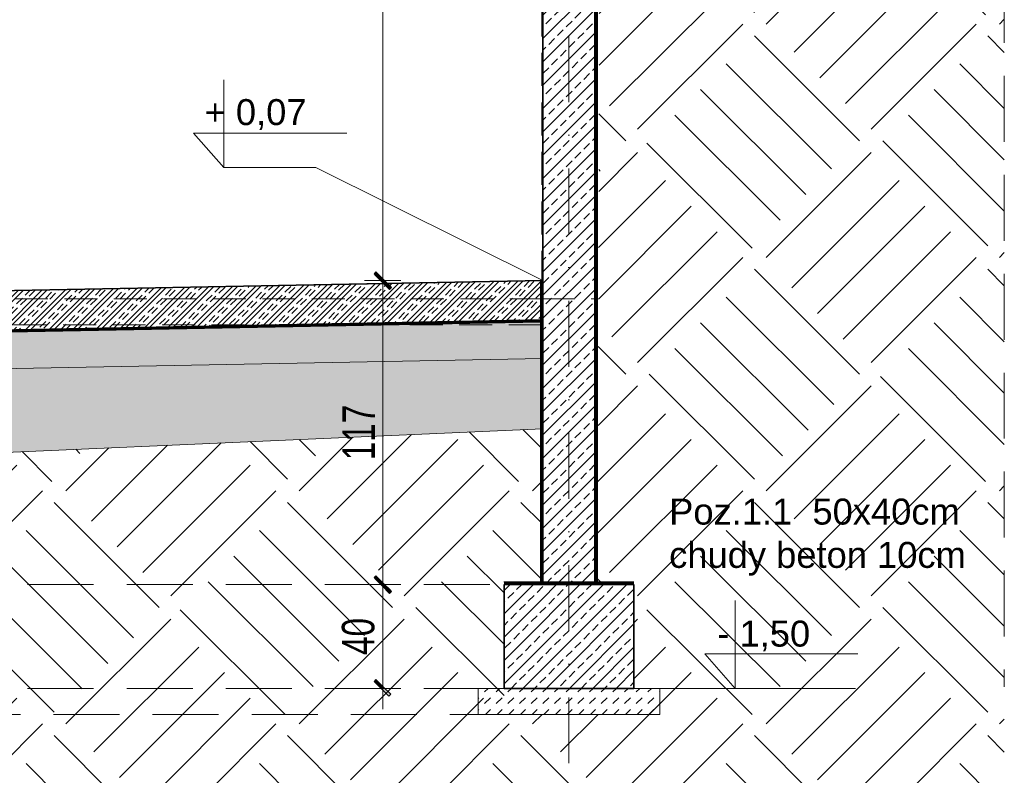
# Model space of a CAD drawing. Header units: millimetres. Extents: x 14041 to 23361, y -6349 to 12956.
# Tile 45 of 106: x 20230 to 20609, y 6043 to 6334. Entities that reach past the tile are written whole.
import ezdxf

# ---------------------------------------------------------------- set-up
doc = ezdxf.new("R2010")
doc.units = ezdxf.units.MM
for name, pattern in [('DASHDOTX2', [50.8, 25.4, -12.7, 0, -12.7]), ('DASHED', [19.05, 12.7, -6.35]), ('KRESKOWA', [19.05, 12.7, -6.35])]:
    doc.linetypes.add(name, pattern=pattern)
for name, color, linetype, lineweight in [('A- osie', 2, 'DASHDOTX2', 5), ('A-izolacje', 7, 'KRESKOWA', 30), ('A-odnośnik', 2, 'Continuous', 9), ('A-opisy', 7, 'Continuous', 18), ('A-przerywana', 4, 'KRESKOWA', 5), ('A-rzędne projektowane', 7, 'Continuous', 20), ('A-wyburzenia', 92, 'DASHED', 5), ('A-WYMIARY', 7, 'Continuous', 9), ('A-wypełnienie', 252, 'Continuous', 9), ('A-ściany projektowane', 5, 'Continuous', 35)]:
    doc.layers.add(name, color=color, linetype=linetype, lineweight=lineweight)
doc.styles.add('OP.3', font='arial.ttf', dxfattribs={"height": 16})
doc.styles.add('WYMIARY', font='swisscl.ttf')
doc.dimstyles.new('G 50', dxfattribs={"dimtxt": 12.5, "dimasz": 1, "dimexe": 1.25, "dimexo": 0.625, "dimgap": 3, "dimtad": 1, "dimdec": 1, "dimrnd": 0.5, "dimzin": 9, "dimtxsty": 'WYMIARY', "dimblk": 'W', "dimcen": 2, "dimse1": 1, "dimse2": 1, "dimclrd": 256, "dimclrt": 7, "dimadec": 0, "dimazin": 0, "dimtm": 1e-09, "dimtfac": 1, "dimtdec": 1, "dimtmove": 0, "dimatfit": 0, "dimldrblk": 'W', "dimfxl": 0, "dimlwd": 9, "dimarcsym": 0})

# ---------------------------------------------------------------- blocks, each defined once
blk = doc.blocks.new('W')
at = {"layer": 'A-WYMIARY'}
h = blk.add_hatch(color=256, dxfattribs=at)
h.paths.add_polyline_path([(0, 0.76), (0, 0), (0.65, 0), (2.98, 2.33), (2.27, 3.04)])
h.paths.add_polyline_path([(-0.56, 0.21), (-0.76, 0), (0, 0), (0, 0.76)])
h.paths.add_polyline_path([(0, -0.65), (0.15, -0.5), (0.65, 0), (0, 0)])
h.paths.add_polyline_path([(0, 0), (-0.76, 0), (-3.39, -2.62), (-2.68, -3.33), (0, -0.65)])
blk.add_hatch(color=256, dxfattribs=at).paths.add_polyline_path([(-0.76, 0), (-3.39, -2.62), (-2.68, -3.33), (0, -0.65), (0, 0)])
for p, q in [((0, -7), (0, 7)), ((-8, 0), (8, 0)), ((-0.56, 0.21), (-3.39, -2.62)), ((-0.56, 0.21), (2.27, 3.04)), ((0.15, -0.5), (2.98, 2.33)), ((2.27, 3.04), (2.98, 2.33)), ((-3.39, -2.62), (-2.68, -3.33)), ((0.15, -0.5), (-2.68, -3.33))]:
    blk.add_line(p, q, dxfattribs=at)
blk = doc.blocks.new('*D1315')
at = {"layer": 'A-WYMIARY', "lineweight": 9, "ltscale": 2}
blk.add_line((20369.55, 6234.38), (20369.55, 6503.38), dxfattribs=at)
at = {"layer": 'Defpoints', "color": 0}
for p in [(20369.55, 6504.38), (20399.36, 6504.38), (20399.36, 6233.38)]:
    blk.add_point(p, dxfattribs=at)
at = {"layer": 'A-WYMIARY', "linetype": 'ByBlock', "lineweight": 9}
for p, rotation in [((20369.55, 6504.38), 90), ((20369.55, 6233.38), 270)]:
    blk.add_blockref('W', p, dxfattribs=dict(at, rotation=rotation))
at = {"layer": 'A-WYMIARY', "color": 7, "ltscale": 2, "insert": (20360.28, 6368.88), "char_height": 12.5, "attachment_point": 5, "rotation": 90, "style": 'WYMIARY'}
blk.add_mtext('271', dxfattribs=at)
blk = doc.blocks.new('*D1413')
at = {"layer": 'A-WYMIARY', "lineweight": 9, "ltscale": 2}
blk.add_line((19942.2, 6017.46), (20440.2, 6017.46), dxfattribs=at)
at = {"layer": 'Defpoints', "color": 0}
for p in [(19941.2, 6163.44), (20441.2, 6113.44), (20441.2, 6017.46)]:
    blk.add_point(p, dxfattribs=at)
at = {"layer": 'A-WYMIARY', "linetype": 'ByBlock', "lineweight": 9, "rotation": 180}
blk.add_blockref('W', (19941.2, 6017.46), dxfattribs=at)
at = {"layer": 'A-WYMIARY', "linetype": 'ByBlock', "lineweight": 9}
blk.add_blockref('W', (20441.2, 6017.46), dxfattribs=at)
at = {"layer": 'A-WYMIARY', "color": 7, "ltscale": 2, "insert": (20191.2, 6026.87), "char_height": 12.5, "attachment_point": 5, "style": 'WYMIARY'}
blk.add_mtext('500', dxfattribs=at)
blk = doc.blocks.new('*D1415')
at = {"layer": 'A-WYMIARY', "lineweight": 9, "ltscale": 2}
blk.add_line((20442.2, 6017.46), (20465.2, 6017.46), dxfattribs=at)
at = {"layer": 'Defpoints', "color": 0}
for p in [(20441.2, 6196.2), (20466.2, 6196.2), (20466.2, 6017.46)]:
    blk.add_point(p, dxfattribs=at)
at = {"layer": 'A-WYMIARY', "linetype": 'ByBlock', "lineweight": 9, "rotation": 180}
blk.add_blockref('W', (20441.2, 6017.46), dxfattribs=at)
at = {"layer": 'A-WYMIARY', "linetype": 'ByBlock', "lineweight": 9}
blk.add_blockref('W', (20466.2, 6017.46), dxfattribs=at)
at = {"layer": 'A-WYMIARY', "color": 7, "ltscale": 2, "insert": (20453.7, 6026.87), "char_height": 12.5, "attachment_point": 5, "style": 'WYMIARY'}
blk.add_mtext('25', dxfattribs=at)
blk = doc.blocks.new('*D1417')
at = {"layer": 'A-WYMIARY', "lineweight": 9, "ltscale": 2}
blk.add_line((19967.2, 5985.25), (20415.2, 5985.25), dxfattribs=at)
at = {"layer": 'Defpoints', "color": 0}
for p in [(19966.2, 6196.2), (20416.2, 6196.2), (20416.2, 5985.25)]:
    blk.add_point(p, dxfattribs=at)
at = {"layer": 'A-WYMIARY', "linetype": 'ByBlock', "lineweight": 9, "rotation": 180}
blk.add_blockref('W', (19966.2, 5985.25), dxfattribs=at)
at = {"layer": 'A-WYMIARY', "linetype": 'ByBlock', "lineweight": 9}
blk.add_blockref('W', (20416.2, 5985.25), dxfattribs=at)
at = {"layer": 'A-WYMIARY', "color": 7, "ltscale": 2, "insert": (20191.2, 5994.65), "char_height": 12.5, "attachment_point": 5, "style": 'WYMIARY'}
blk.add_mtext('450', dxfattribs=at)
blk = doc.blocks.new('*D1418')
at = {"layer": 'A-WYMIARY', "lineweight": 9, "ltscale": 2}
blk.add_line((20417.2, 5985.25), (20465.2, 5985.25), dxfattribs=at)
at = {"layer": 'Defpoints', "color": 0}
for p in [(20416.2, 6196.2), (20466.2, 6196.2), (20466.2, 5985.25)]:
    blk.add_point(p, dxfattribs=at)
at = {"layer": 'A-WYMIARY', "linetype": 'ByBlock', "lineweight": 9, "rotation": 180}
blk.add_blockref('W', (20416.2, 5985.25), dxfattribs=at)
at = {"layer": 'A-WYMIARY', "linetype": 'ByBlock', "lineweight": 9}
blk.add_blockref('W', (20466.2, 5985.25), dxfattribs=at)
at = {"layer": 'A-WYMIARY', "color": 7, "ltscale": 2, "insert": (20441.2, 5994.65), "char_height": 12.5, "attachment_point": 5, "style": 'WYMIARY'}
blk.add_mtext('50', dxfattribs=at)
blk = doc.blocks.new('*D1423')
at = {"layer": 'A-WYMIARY', "lineweight": 9, "ltscale": 2}
blk.add_line((20369.55, 6232.38), (20369.55, 6117.38), dxfattribs=at)
at = {"layer": 'Defpoints', "color": 0}
for p in [(20431.2, 6233.38), (20369.55, 6116.38), (20416.2, 6116.38)]:
    blk.add_point(p, dxfattribs=at)
at = {"layer": 'A-WYMIARY', "linetype": 'ByBlock', "lineweight": 9}
for p, rotation in [((20369.55, 6233.38), 90), ((20369.55, 6116.38), 270)]:
    blk.add_blockref('W', p, dxfattribs=dict(at, rotation=rotation))
at = {"layer": 'A-WYMIARY', "color": 7, "ltscale": 2, "insert": (20360.3, 6174.88), "char_height": 12.5, "attachment_point": 5, "rotation": 90, "style": 'WYMIARY'}
blk.add_mtext('117', dxfattribs=at)
blk = doc.blocks.new('*D1424')
at = {"layer": 'A-WYMIARY', "lineweight": 9, "ltscale": 2}
blk.add_line((20369.55, 6115.38), (20369.55, 6077.38), dxfattribs=at)
at = {"layer": 'Defpoints', "color": 0}
for p in [(20416.2, 6116.38), (20369.55, 6076.38), (20416.2, 6076.38)]:
    blk.add_point(p, dxfattribs=at)
at = {"layer": 'A-WYMIARY', "linetype": 'ByBlock', "lineweight": 9}
for p, rotation in [((20369.55, 6116.38), 90), ((20369.55, 6076.38), 270)]:
    blk.add_blockref('W', p, dxfattribs=dict(at, rotation=rotation))
at = {"layer": 'A-WYMIARY', "color": 7, "ltscale": 2, "insert": (20360.15, 6096.38), "char_height": 12.5, "attachment_point": 5, "rotation": 90, "style": 'WYMIARY'}
blk.add_mtext('40', dxfattribs=at)

msp = doc.modelspace()

# ---------------------------------------------------------------- hatches: boundary and pattern name
at = {"layer": 'A-WYMIARY', "ltscale": 2, "transparency": 33554687}
h = msp.add_hatch(dxfattribs=at)
h.set_pattern_fill('AR-SAND', color=256, scale=0.2, angle=45)
h.set_pattern_definition([(82.5, (215.008, 0), (-7.147627, 6.6950698), [0, -7.7216, 0, -8.636, 0, -8.255]), (52.5, (215.008, 0), (-3.7802186, 16.494657), [0, -4.1656, 0, -6.9596, 0, -2.667]), (12.5, (210.59, -4.418), (11.1659965, 11.2066462), [0, -2.54, 0, -9.144, 0, -11.938]), (2.5, (210.59, -4.418), (7.645622, 13.951016), [0, -1.27, 0, -5.9944, 0, -6.858])])
h.paths.add_polyline_path([(19952.2, 6176.38), (19986.2, 6161.38), (20091.2, 6161.38), (20430.2, 6176.38), (20430.21, 6203.36), (20091.2, 6197.03), (20091.2, 6176.38), (19986.2, 6176.38), (19986.2, 6197.88), (19952.15, 6199.34)])
at = {"layer": 'A-wypełnienie', "ltscale": 2, "transparency": 33554687}
h = msp.add_hatch(dxfattribs=at)
h.set_pattern_fill('ANSI33', color=253)
h.set_pattern_definition([(45, (715.008, 0), (-4.490128, 4.490128), []), (45, (719.498, 0), (-4.490128, 4.490128), [3.175, -1.5875])])
h.paths.add_polyline_path([(20431.2, 6224.49), (20431.2, 6116.38), (20441.2, 6116.38), (20441.2, 6523.48), (20431.22, 6523.38), (20389.2, 6524), (20389.2, 6538.38), (20381.2, 6538.38), (20381.2, 6504.38), (20431.2, 6504.38)])
h.paths.add_polyline_path([(20451.2, 6214.38), (20451.2, 6523.38), (20441.2, 6523.48), (20441.2, 6116.38), (20451.2, 6116.38), (20451.2, 6199.38)])
h.paths.add_polyline_path([(20466.2, 6116.38), (20441.2, 6116.38), (20441.2, 6076.38), (20466.2, 6076.38)])
h.paths.add_polyline_path([(20441.2, 6076.38), (20441.2, 6116.38), (20416.2, 6116.38), (20416.2, 6076.38)])
at = {"layer": 'A-wypełnienie', "transparency": 33554687}
h = msp.add_hatch(dxfattribs=at)
h.set_pattern_fill('EARTH2', color=256, scale=5, angle=45)
h.set_pattern_definition([(225, (-1983.13, 86.21), (-4e-14, -179.6051), [57.15, -69.85]), (225, (-1942.72, 45.8), (-4e-14, -179.6051), [57.15, -69.85]), (225, (-1952.6, 55.68), (-4e-14, -179.6051), [58.42, -68.58]), (225, (-1962.48, 65.56), (-4e-14, -179.6051), [58.42, -68.58]), (225, (-1972.36, 75.43), (-4e-14, -179.6051), [58.42, -68.58]), (225, (-1972.36, 165.24), (-4e-14, -179.6051), [57.15, -69.85]), (225, (-1962.48, 155.36), (-4e-14, -179.6051), [57.15, -69.85]), (225, (-1952.6, 145.48), (-4e-14, -179.6051), [57.15, -69.85]), (225, (-1942.72, 135.6), (-4e-14, -179.6051), [57.15, -69.85]), (225, (-1983.13, 176.01), (-4e-14, -179.6051), [57.15, -69.85]), (315, (-2069.34, 89.8), (179.6051, -5e-14), [57.15, -69.85]), (315, (-2028.03, 131.11), (179.6051, -5e-14), [57.15, -69.85]), (315, (-2038.81, 120.34), (179.6051, -5e-14), [57.15, -69.85]), (315, (-2048.69, 110.46), (179.6051, -5e-14), [57.15, -69.85]), (315, (-2058.57, 100.58), (179.6051, -5e-14), [57.15, -69.85]), (315, (-1968.76, 100.58), (179.6051, -5e-14), [58.42, -68.58]), (315, (-1958.89, 110.46), (179.6051, -5e-14), [58.42, -68.58]), (315, (-1949.01, 120.34), (179.6051, -5e-14), [58.42, -68.58]), (315, (-1938.23, 131.11), (179.6051, -5e-14), [57.15, -69.85]), (315, (-1978.64, 90.7), (179.6051, -5e-14), [57.15, -69.85])])
h.paths.add_polyline_path([(19930.2, 6116.38), (19930.2, 6186.94), (19680.27, 6180.36), (19680.27, 6145.14), (19680.27, 5972.04), (20608.71, 5972.04), (20608.71, 6469.39), (20516.2, 6475.38), (20453.24, 6475.38), (20452.2, 6116.38), (20466.2, 6116.38), (20466.2, 6066.38), (20416.2, 6066.38), (20416.2, 6116.38), (20431.2, 6116.38), (20430.7, 6176.36), (20091.2, 6161.38), (19986.2, 6161.38), (19951.7, 6176.6), (19951.2, 6116.38), (19966.2, 6116.38), (19966.2, 6076.38), (19976.2, 6076.38), (19976.2, 6066.38), (19906.2, 6066.38), (19906.2, 6076.38), (19916.2, 6076.38), (19916.2, 6116.38)])
at = {"layer": 'A-wypełnienie', "ltscale": 2, "transparency": 33554687}
h = msp.add_hatch(dxfattribs=at)
h.set_pattern_fill('ANSI33', color=253)
h.set_pattern_definition([(45, (340.008, -2.6267), (-4.490128, 4.490128), []), (45, (344.498, -2.6267), (-4.490128, 4.490128), [3.175, -1.5875])])
h.paths.add_polyline_path([(20076.2, 6211.75), (20431.2, 6218.38), (20431.2, 6233.38), (20077.2, 6226.71)])
h = msp.add_hatch(dxfattribs=at)
h.set_pattern_fill('ANSI33', color=253)
h.set_pattern_definition([(45, (215.008, 0), (-4.490128, 4.490128), []), (45, (219.498, 0), (-4.490128, 4.490128), [3.175, -1.5875])])
h.paths.add_polyline_path([(20076.2, 6226.75), (20076.2, 6211.75), (20430.2, 6218.36), (20430.2, 6233.36)], is_closed=False)
h = msp.add_hatch(dxfattribs=at)
h.set_pattern_fill('DASH', color=253, angle=45)
h.set_pattern_definition([(45, (215.008, -76.4537), (0, 4.49012806), [3.175, -3.175])])
h.paths.add_polyline_path([(20430.7, 6203.37), (20430.18, 6217.36), (20076.16, 6210.75), (20076.2, 6193.38), (20000.7, 6193.88), (20001.2, 6211.24), (19952.2, 6213.34), (19952.2, 6199.34), (19986.2, 6197.88), (19986.2, 6179.38), (20091.2, 6179.38), (20091.2, 6197.03), (20430.2, 6203.36)], is_closed=False)
h = msp.add_hatch(dxfattribs=at)
h.set_pattern_fill('DASH', color=253, angle=45)
h.set_pattern_definition([(45, (715.008, -76.4537), (0, 4.49012806), [3.175, -3.175])])
h.paths.add_polyline_path([(20416.2, 6076.38), (20406.2, 6076.38), (20406.2, 6066.38), (20441.2, 6066.38), (20441.2, 6076.38)])
h.paths.add_polyline_path([(20441.2, 6066.38), (20466.2, 6066.38), (20476.2, 6066.38), (20476.2, 6076.38), (20466.2, 6076.38), (20441.2, 6076.38)])

# ---------------------------------------------------------------- linework, layer by layer
at = {"layer": 'A- osie'}
msp.add_line((20441.2, 6785.55), (20441.2, 5964.04), dxfattribs=at)
at = {"layer": 'A-izolacje', "linetype": 'Continuous', "lineweight": 15}
for p, q in [((20452.2, 6116.38), (20452.2, 6523.38)), ((20430.2, 6116.38), (20430.2, 6233.22)), ((20466.2, 6117.36), (20416.16, 6117.36))]:
    msp.add_line(p, q, dxfattribs=at)
at = {"layer": 'A-izolacje', "ltscale": 0.5, "const_width": 1}
for points in [[(20451.7, 6116.38), (20451.7, 6523.38)], [(20430.7, 6116.38), (20430.7, 6233.38)], [(20076.2, 6211.25), (20430.2, 6217.86)], [(20466.2, 6116.88), (20416.16, 6116.88)]]:
    msp.add_lwpolyline(points, dxfattribs=at)
at = {"layer": 'A-izolacje', "linetype": 'Continuous', "lineweight": 15}
msp.add_lwpolyline([(20076.2, 6210.75), (20430.21, 6217.36)], dxfattribs=at)
at = {"layer": 'A-odnośnik', "ltscale": 2}
for p, q in [((20308.43, 6276.88), (20343.8, 6276.88)), ((20343.8, 6276.88), (20431.2, 6233.38)), ((20476.2, 6076.38), (20551.43, 6076.38))]:
    msp.add_line(p, q, dxfattribs=at)
at = {"layer": 'A-przerywana', "ltscale": 2}
msp.add_line((20608.71, 6731.34), (20608.71, 6077.02), dxfattribs=at)
at = {"layer": 'A-przerywana', "lineweight": 15, "ltscale": 2}
for p, q in [((19966.2, 6116.38), (20416.2, 6116.38)), ((19966.2, 6076.38), (20416.2, 6076.38)), ((19976.2, 6066.38), (20406.2, 6066.38))]:
    msp.add_line(p, q, dxfattribs=at)
at = {"layer": 'A-rzędne projektowane'}
for points in [[(20308.43, 6310.69), (20308.43, 6276.88), (20296.76, 6290.15), (20355.68, 6290.15)], [(20505.13, 6110.19), (20505.13, 6076.38), (20493.46, 6089.65), (20552.38, 6089.65)]]:
    msp.add_lwpolyline(points, dxfattribs=at)
at = {"layer": 'A-wyburzenia'}
for p, q in [((20451.7, 6146.38), (20451.7, 6469.38)), ((20430.7, 6454.38), (20430.7, 6146.38)), ((20430.7, 6216.38), (19951.7, 6216.38))]:
    msp.add_line(p, q, dxfattribs=at)
for points in [[(20431.2, 6226.38), (19930.7, 6226.38)], [(20430.7, 6226.38), (20451.7, 6226.38)]]:
    msp.add_lwpolyline(points, dxfattribs=at)
at = {"layer": 'A-ściany projektowane'}
for p, q in [((20451.2, 6524.38), (20451.2, 6116.38)), ((20431.2, 6504.38), (20431.2, 6116.38)), ((20431.2, 6233.38), (20056.2, 6226.38)), ((20416.2, 6116.38), (20416.2, 6076.38)), ((20416.2, 6116.38), (20466.2, 6116.38)), ((20466.2, 6116.38), (20466.2, 6076.38)), ((20416.2, 6076.38), (20466.2, 6076.38))]:
    msp.add_line(p, q, dxfattribs=at)
at = {"layer": 'A-ściany projektowane', "lineweight": 15}
for p, q in [((20431.2, 6218.38), (20076.2, 6211.75)), ((20431.2, 6203.38), (20091.2, 6197.03)), ((20091.2, 6161.38), (20431.2, 6176.38))]:
    msp.add_line(p, q, dxfattribs=at)
msp.add_lwpolyline([(20416.2, 6076.38), (20406.2, 6076.38), (20406.2, 6066.38), (20466.2, 6066.38), (20476.2, 6066.38), (20476.2, 6076.38), (20416.2, 6076.38)], dxfattribs=at)

# ---------------------------------------------------------------- texts
at = {"layer": 'A-opisy', "ltscale": 2, "insert": (20479.75, 6149.46), "char_height": 12, "width": 205.0693, "attachment_point": 1, "style": 'OP.3'}
msp.add_mtext('{\\fArial|b0|i0|c238|p34;\\H0.833333x;Poz.1.1  50x40cm\\Pchudy beton 10cm}', dxfattribs=at)
at = {"layer": 'A-rzędne projektowane', "char_height": 10, "attachment_point": 1, "style": 'OP.3'}
for s, insert in [('+ 0,07', (20300.99, 6303.26)), ('- 1,50', (20498.28, 6102.48))]:
    msp.add_mtext_dynamic_manual_height_columns(s, width=115.2505, gutter_width=12.5, heights=[0], dxfattribs=dict(at, insert=insert))

# ---------------------------------------------------------------- dimensions: what is measured, and where the dimension line sits
at = {"layer": 'A-WYMIARY', "ltscale": 2}
for base, p1, p2, picture, middle in [((20369.55, 6504.38), (20399.36, 6233.38), (20399.36, 6504.38), '*D1315', (20360.28, 6368.88)), ((20369.55, 6116.38), (20431.2, 6233.38), (20416.2, 6116.38), '*D1423', (20360.3, 6174.88))]:
    dim = msp.add_linear_dim(base=base, p1=p1, p2=p2, angle=90, dimstyle='G 50', dxfattribs=at)
    dim.commit()
    dim.dimension.update_dxf_attribs({"geometry": picture, "text_midpoint": middle})
for base, p1, p2, picture, middle in [((20416.2, 5985.25), (19966.2, 6196.2), (20416.2, 6196.2), '*D1417', (20191.2, 5994.65)), ((20466.2, 5985.25), (20416.2, 6196.2), (20466.2, 6196.2), '*D1418', (20441.2, 5994.65))]:
    dim = msp.add_linear_dim(base=base, p1=p1, p2=p2, dimstyle='G 50', override={"dimtmove": 1}, dxfattribs=at)
    dim.commit()
    dim.dimension.update_dxf_attribs({"geometry": picture, "text_midpoint": middle})
for base, p1, p2, picture, middle in [((20466.2, 6017.46), (20441.2, 6196.2), (20466.2, 6196.2), '*D1415', (20453.7, 6026.87)), ((20441.2, 6017.46), (19941.2, 6163.44), (20441.2, 6113.44), '*D1413', (20191.2, 6026.87))]:
    dim = msp.add_linear_dim(base=base, p1=p1, p2=p2, dimstyle='G 50', dxfattribs=at)
    dim.commit()
    dim.dimension.update_dxf_attribs({"geometry": picture, "text_midpoint": middle})
dim = msp.add_linear_dim(base=(20369.55, 6076.38), p1=(20416.2, 6116.38), p2=(20416.2, 6076.38), angle=90, dimstyle='G 50', override={"dimtmove": 1}, dxfattribs=at)
dim.commit()
dim.dimension.update_dxf_attribs({"geometry": '*D1424', "text_midpoint": (20360.15, 6096.38)})

doc.saveas('drawing.dxf')
